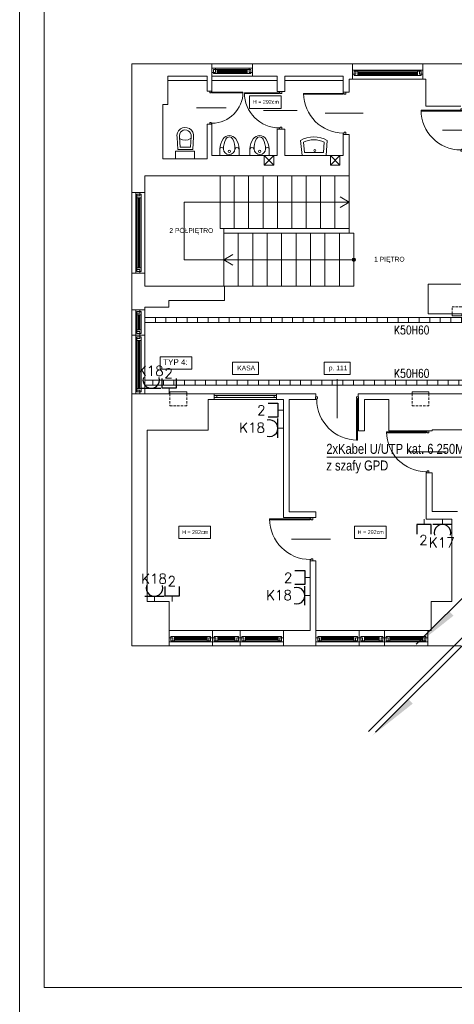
# Model space of a CAD drawing. Header units: millimetres. Extents: x 1468 to 6168, y 2353 to 26545.
# Tile 9 of 29: x 1668 to 2575, y 5358 to 7409. Entities that reach past the tile are written whole.
import ezdxf
from ezdxf.enums import TextEntityAlignment as Align

# ---------------------------------------------------------------- set-up
doc = ezdxf.new("R2010")
doc.units = ezdxf.units.MM
doc.linetypes.add('HIDDENX2', pattern=[19.05, 12.7, -6.35])
doc.layers.get('0').update_dxf_attribs({"lineweight": 0})
for name, color, linetype, lineweight in [('+ HYDRANTY', 7, 'Continuous', 0), ('+ INSTALACJE', 7, 'Continuous', 0), ('+ meble', 7, 'Continuous', 0), ('+ ściany', 7, 'Continuous', 0), ('+drugi plan', 7, 'Continuous', 0), ('+okna', 7, 'Continuous', 0), ('+schody', 7, 'Continuous', 0), ('+WENTYLACJA', 7, 'Continuous', 0), ('+widok', 7, 'Continuous', 0), ('E_korytka elektryka', 10, 'Continuous', 0), ('EL_GNIAZDKA', 10, 'Continuous', 30), ('EL_GNIAZDKA_TXT', 10, 'Continuous', 25), ('EL_PEL', 170, 'Continuous', 30), ('EL_PEL_TEKST', 170, 'Continuous', 25), ('elektryka', 10, 'Continuous', 30), ('opisy (model)', 7, 'Continuous', 0), ('SNW_TXT', 255, 'Continuous', 20), ('STRZAŁKI', 10, 'Continuous', 0)]:
    doc.layers.add(name, color=color, linetype=linetype, lineweight=lineweight)
doc.layers.add('EL_OBRAMOWANIE', color=80, linetype='Continuous', lineweight=0, plot=False)
doc.layers.add('EL_POMOC', color=10, linetype='Continuous', lineweight=0, plot=False)
doc.styles.add('BPLL Arial', font='arial.ttf', dxfattribs={"width": 0.8})
doc.styles.add('ROMANS', font='ROMANS', dxfattribs={"width": 0.7})
doc.styles.get("Standard").update_dxf_attribs({"font": 'arial.ttf'})

# ---------------------------------------------------------------- blocks, each defined once
blk = doc.blocks.new('Dw-u1')
at = {"color": 0}
for p, q in [((0.03, 0), (0.03, 0.94)), ((0.03, 0.94), (0.05, 0.94)), ((0.05, 0), (0.05, 0.94)), ((0.5, -0.47), (0.5, 0.43)), ((0.05, 0), (0, 0)), ((0, 0), (0, -0.06)), ((0.03, 0), (0.03, -0.02)), ((0.97, 0), (0.97, -0.02)), ((1, 0), (0.97, 0)), ((1, 0), (1, -0.06)), ((0.05, -0.06), (0, -0.06)), ((0.05, -0.02), (0.03, -0.02)), ((0.05, -0.02), (0.05, -0.06)), ((0.97, -0.02), (0.95, -0.02)), ((0.95, -0.02), (0.95, -0.06)), ((1, -0.06), (0.95, -0.06))]:
    blk.add_line(p, q, dxfattribs=at)
blk.add_arc((0.03, 0), 0.94, 0, 90, dxfattribs=at)
blk = doc.blocks.new('S1')
for points in [[(-0.193, 0.161), (-0.459, 0.18, 1.165978), (-0.445, -0.167), (-0.193, -0.152)], [(-0.246, 0.112), (-0.464, 0.129, 1.185658), (-0.452, -0.116), (-0.246, -0.103)]]:
    blk.add_lwpolyline(points, format="xyb", close=True)
blk.add_lwpolyline([(0, 0.196), (0, -0.196), (-0.161, -0.196), (-0.161, 0.196)], close=True)
blk.add_arc((-0.614, 0.005), 0.223, 330.7842, 30.3385)
blk = doc.blocks.new('S2')
for points in [[(0, -0.25), (0, 0.25), (-0.311, 0.277, 0.274723), (-0.311, -0.285)], [(-0.06, -0.196), (-0.06, 0.195), (-0.277, 0.214, 0.233916), (-0.278, -0.221)]]:
    blk.add_lwpolyline(points, format="xyb", close=True)
blk.add_circle((-0.104, 0.016), 0.0235)
blk = doc.blocks.new('WC1')
for p, q in [((-26.8, 0), (26.8, 0)), ((-26.8, 0), (-26.8, -18.1)), ((26.8, -18.1), (26.8, 0))]:
    blk.add_line(p, q)
blk.add_circle((-0.5, -11.5), 3.06)
for centre, radius, start, end in [((-21.8, -17.6), 4.99, 185.4459, 354.5541), ((22.5, -18.1), 49.2, 180, 215.1342), ((-0.8, -18.9), 16.1, 2.9785, 177.0215), ((43.9, -18.1), 60.7, 180, 207.0357), ((-52.3, -18.1), 67.6, 336.0923, 0), ((21.1, -16.7), 5.9, 193.603, 346.397), ((-21.9, -18.1), 48.7, 324.1623, 0), ((-0.1, -33.9), 21.6, 215.1341, 269.2965), ((-0.3, -40.6), 11.2, 207.0359, 273.1281), ((-0.1, -33.8), 21.7, 269.2966, 324.1624), ((-0.2, -41.1), 10.6, 273.128, 336.0924)]:
    blk.add_arc(centre, radius, start, end)

msp = doc.modelspace()

# ---------------------------------------------------------------- hatches: boundary and pattern name
at = {"layer": '+schody'}
h = msp.add_hatch(color=256, dxfattribs=at)
h.dxf.hatch_style = 1
h.paths.add_polyline_path([(2365, 6912.2, 0.414214), (2361.4, 6908.7), (2365, 6908.7)])
h.paths.add_polyline_path([(2365, 6908.7), (2361.4, 6908.7, 0.414214), (2365, 6905.1)])
h.paths.add_polyline_path([(2368.5, 6908.7, 0.414214), (2365, 6912.2), (2365, 6905.1, 0.414214)])
at = {"layer": 'E_korytka elektryka'}
h = msp.add_hatch(dxfattribs=at)
h.set_pattern_fill('ANSI31', color=170, scale=176, angle=765, style=0)
h.set_pattern_definition([(90, (5691.295, 16856.43), (-22, 1e-11), [])])
h.paths.add_polyline_path([(5510, 6788.7), (5510, 6777.7), (1929, 6777.7), (1929, 6788.7)])
h = msp.add_hatch(dxfattribs=at)
h.set_pattern_fill('ANSI31', color=10, scale=176, angle=765, style=0)
h.set_pattern_definition([(90, (5707.998, 16725.95), (-22, 1e-11), [])])
h.paths.add_polyline_path([(5510, 6658.2), (5510, 6647.2), (1929, 6647.2), (1929, 6658.2)])
at = {"layer": 'STRZAŁKI'}
for color, points in [(170, [(2572.7, 6167.4), (2563.8, 6176.3), (2487.5, 6100)]), (10, [(2487.8, 5984.3), (2478.9, 5993.2), (2402.6, 5917)])]:
    msp.add_hatch(color=color, dxfattribs=at).paths.add_polyline_path(points)

# ---------------------------------------------------------------- linework, layer by layer
at = {"layer": '+ HYDRANTY', "linetype": 'HIDDENX2', "ltscale": 0.4}
for p in [(2590, 6810.7), (2570, 6795.7)]:
    msp.add_line(p, (2570, 6810.7), dxfattribs=at)
at = {"layer": '+ HYDRANTY'}
msp.add_lwpolyline([(2590, 6795.7), (2570, 6795.7), (2570, 6791.7), (2590, 6791.7)], close=True, dxfattribs=at)
at = {"layer": '+ INSTALACJE', "linetype": 'HIDDENX2', "ltscale": 0.4}
for p, q in [((1981.5, 6629.7), (1981.5, 6604.7)), ((2016.5, 6629.7), (2016.5, 6604.7)), ((2486.5, 6629.7), (2486.5, 6604.7)), ((2521.5, 6629.7), (2521.5, 6604.7)), ((1981.5, 6604.7), (2016.5, 6604.7)), ((2486.5, 6604.7), (2521.5, 6604.7))]:
    msp.add_line(p, q, dxfattribs=at)
at = {"layer": '+ INSTALACJE'}
for points in [[(1981.5, 6629.7), (2016.5, 6629.7), (2016.5, 6633.7), (1981.5, 6633.7)], [(2486.5, 6629.7), (2521.5, 6629.7), (2521.5, 6633.7), (2486.5, 6633.7)]]:
    msp.add_lwpolyline(points, close=True, dxfattribs=at)
at = {"layer": '+ ściany'}
for p, q in [((1902, 7316.7), (1902, 7048.7)), ((1902, 7316.7), (2069, 7316.7)), ((2069, 7290.7), (2069, 7316.7)), ((2154, 7316.7), (2362, 7316.7)), ((2154, 7290.7), (2154, 7316.7)), ((2362, 7284.7), (2362, 7316.7)), ((2509, 7316.7), (2721, 7316.7)), ((2509, 7284.7), (2509, 7316.7)), ((1977, 7231.7), (1977, 7290.7)), ((2059, 7290.7), (1977, 7290.7)), ((2059, 7259.7), (2059, 7290.7)), ((2069, 7259.7), (2069, 7290.7)), ((2205, 7290.7), (2154, 7290.7)), ((2205, 7258.7), (2205, 7290.7)), ((2221, 7258.7), (2221, 7290.7)), ((2343, 7290.7), (2221, 7290.7)), ((2343, 7257.7), (2343, 7290.7)), ((2355, 7257.7), (2355, 7284.7)), ((2355, 7284.7), (2362, 7284.7)), ((2509, 7284.7), (2515, 7284.7)), ((2515, 7284.7), (2515, 7228.7)), ((2069, 7259.7), (2059, 7259.7)), ((2221, 7258.7), (2205, 7258.7)), ((2343, 7257.7), (2355, 7257.7)), ((1967, 7118.7), (1967, 7231.7)), ((1977, 7231.7), (1967, 7231.7)), ((2515, 7228.7), (2588, 7228.7)), ((2059, 7118.7), (2059, 7190.7)), ((2069, 7190.7), (2059, 7190.7)), ((2069, 7125.7), (2069, 7190.7)), ((2205, 7125.7), (2205, 7180.7)), ((2221, 7180.7), (2205, 7180.7)), ((2221, 7125.7), (2221, 7180.7)), ((2343, 7169.7), (2355, 7169.7)), ((2343, 7125.7), (2343, 7169.7)), ((2355, 7083.7), (2355, 7169.7)), ((2059, 7118.7), (1967, 7118.7)), ((2205, 7125.7), (2069, 7125.7)), ((2343, 7125.7), (2221, 7125.7)), ((1929, 7083.7), (1929, 7048.7)), ((1929, 7083.7), (2355, 7083.7)), ((1929, 7048.7), (1902, 7048.7)), ((1902, 6880.7), (1902, 6804.7)), ((1929, 6880.7), (1902, 6880.7)), ((1929, 6880.7), (1929, 6853.7)), ((1929, 6853.7), (2095, 6853.7)), ((2095, 6853.7), (2095, 6823.7)), ((2520, 6857.7), (2588, 6857.7)), ((2520, 6795.7), (2520, 6857.7)), ((1929, 6809.7), (1979, 6809.7)), ((1929, 6804.7), (1929, 6809.7)), ((1979, 6809.7), (1979, 6823.7)), ((1979, 6823.7), (2095, 6823.7)), ((1929, 6804.7), (1902, 6804.7)), ((2520, 6795.7), (2889, 6795.7)), ((1902, 6629.7), (1902, 6104.7)), ((1902, 6629.7), (2074, 6629.7)), ((2074, 6629.7), (2074, 6617.7)), ((2204, 6629.7), (2204, 6617.7)), ((2204, 6629.7), (2286, 6629.7)), ((2285, 6623.1), (2285, 6617.7)), ((2286, 6623.1), (2285, 6623.1)), ((2286, 6629.7), (2286, 6623.1)), ((2374, 6629.7), (2374, 6623.1)), ((2374, 6629.7), (2729, 6629.7)), ((2375, 6623.1), (2374, 6623.1)), ((2375, 6623.1), (2375, 6552.7)), ((2061, 6617.7), (2061, 6553.7)), ((2061, 6617.7), (2074, 6617.7)), ((2204, 6617.7), (2218, 6617.7)), ((2218, 6617.7), (2218, 6371.7)), ((2230, 6617.7), (2230, 6383.7)), ((2230, 6617.7), (2285, 6617.7)), ((2387, 6617.7), (2387, 6552.7)), ((2387, 6617.7), (2438, 6617.7)), ((2438, 6617.7), (2438, 6552.7)), ((1934, 6553.7), (1934, 6196.7)), ((1934, 6553.7), (2061, 6553.7)), ((2375, 6552.7), (2387, 6552.7)), ((2438, 6552.7), (2528, 6552.7)), ((2660, 6554.7), (2528, 6554.7)), ((2528, 6552.7), (2528, 6554.7)), ((2516, 6368.7), (2516, 6464.7)), ((2516, 6464.7), (2528, 6464.7)), ((2528, 6384.7), (2528, 6464.7)), ((2230, 6383.7), (2286, 6383.7)), ((2286, 6371.7), (2286, 6383.7)), ((2581, 6384.7), (2528, 6384.7)), ((2218, 6371.7), (2286, 6371.7)), ((2516, 6368.7), (2569, 6368.7)), ((2569, 6368.7), (2569, 6196.7)), ((2274, 6281.7), (2274, 6136.7)), ((2286, 6281.7), (2274, 6281.7)), ((2286, 6281.7), (2286, 6104.7)), ((1934, 6196.7), (1980, 6196.7)), ((1980, 6196.7), (1980, 6104.7)), ((2526, 6196.7), (2569, 6196.7)), ((2526, 6196.7), (2526, 6136.7)), ((2218, 6104.7), (2218, 6136.7)), ((2218, 6136.7), (2274, 6136.7)), ((2519, 6136.7), (2519, 6104.7)), ((2519, 6136.7), (2526, 6136.7)), ((1902, 6104.7), (1980, 6104.7)), ((2218, 6104.7), (2286, 6104.7)), ((2519, 6104.7), (2588, 6104.7))]:
    msp.add_line(p, q, dxfattribs=at)
at = {"layer": '+drugi plan'}
for p, q in [((2011.5, 6908.7), (2011.5, 7028.7)), ((2086, 7028.7), (2011.5, 7028.7)), ((2094, 6908.7), (2011.5, 6908.7))]:
    msp.add_line(p, q, dxfattribs=at)
at = {"layer": '+okna'}
for p, q in [((2069, 7316.7), (2154, 7316.7)), ((2154, 7307.6), (2069, 7307.6)), ((2080.1, 7305.1), (2142.9, 7305.1)), ((2142.9, 7302.6), (2080.1, 7302.6)), ((2142.9, 7300.6), (2080.1, 7300.6)), ((2362, 7316.7), (2509, 7316.7)), ((2501.7, 7303.6), (2362, 7303.6)), ((2373.1, 7301.1), (2497.9, 7301.1)), ((2069, 7290.7), (2154, 7290.7)), ((2142.9, 7298.6), (2080.1, 7298.6)), ((2080.1, 7296.3), (2150.4, 7296.3)), ((2362, 7284.7), (2509, 7284.7)), ((2497.9, 7298.6), (2373.1, 7298.6)), ((2497.9, 7296.6), (2373.1, 7296.6)), ((2497.9, 7294.6), (2373.1, 7294.6)), ((2373.1, 7292.3), (2497.9, 7292.3)), ((1902, 6880.7), (1902, 7048.7)), ((1910.1, 7041.4), (1910.1, 6888)), ((1912.6, 6891.8), (1912.6, 7037.6)), ((1915.1, 7037.6), (1915.1, 6891.8)), ((1917.1, 7037.6), (1917.1, 6891.8)), ((1919.1, 7037.6), (1919.1, 6891.8)), ((1921.4, 6891.8), (1921.4, 7037.6)), ((1929, 6880.7), (1929, 7048.7)), ((1902, 6629.7), (1902, 6804.7)), ((1910.1, 6751.7), (1910.1, 6797.4)), ((1912.6, 6799.6), (1912.6, 6762.8)), ((1915.1, 6762.8), (1915.1, 6793.6)), ((1917.1, 6762.8), (1917.1, 6793.6)), ((1919.1, 6762.8), (1919.1, 6793.6)), ((1921.4, 6799.6), (1921.4, 6762.8)), ((1929, 6629.7), (1929, 6804.7)), ((1902, 6751.7), (1929, 6751.7)), ((1910.1, 6744.4), (1910.1, 6637)), ((1912.6, 6640.8), (1912.6, 6740.6)), ((1915.1, 6740.6), (1915.1, 6640.8)), ((1917.1, 6740.6), (1917.1, 6640.8)), ((1919.1, 6740.6), (1919.1, 6640.8)), ((1921.4, 6640.8), (1921.4, 6740.6)), ((2074, 6629.7), (2204, 6629.7)), ((2074, 6625.7), (2204, 6625.7)), ((2079, 6625.7), (2079, 6621.7)), ((2199, 6625.7), (2199, 6621.7)), ((2074, 6621.7), (2204, 6621.7)), ((2074, 6617.7), (2204, 6617.7)), ((2218, 6136.7), (1980, 6136.7)), ((2070, 6136.7), (2070, 6104.7)), ((2128, 6104.7), (2128, 6136.7)), ((2286, 6136.7), (2519, 6136.7)), ((2376, 6104.7), (2376, 6136.7)), ((2429, 6104.7), (2429, 6136.7)), ((1985.1, 6124.1), (2058.9, 6124.1)), ((1985.1, 6115.3), (2058.9, 6115.3)), ((2062.7, 6112.8), (1987.3, 6112.8)), ((2058.9, 6121.8), (1991.1, 6121.8)), ((2058.9, 6119.8), (1991.1, 6119.8)), ((2058.9, 6117.8), (1991.1, 6117.8)), ((2077.3, 6112.8), (2120.7, 6112.8)), ((2116.9, 6124.1), (2081.1, 6124.1)), ((2081.1, 6121.8), (2116.9, 6121.8)), ((2081.1, 6119.8), (2116.9, 6119.8)), ((2081.1, 6117.8), (2116.9, 6117.8)), ((2116.9, 6115.3), (2081.1, 6115.3)), ((2135.3, 6112.8), (2210.7, 6112.8)), ((2212.9, 6124.1), (2139.1, 6124.1)), ((2139.1, 6121.8), (2206.9, 6121.8)), ((2139.1, 6119.8), (2206.9, 6119.8)), ((2139.1, 6117.8), (2206.9, 6117.8)), ((2212.9, 6115.3), (2139.1, 6115.3)), ((2291.1, 6124.1), (2364.9, 6124.1)), ((2291.1, 6115.3), (2364.9, 6115.3)), ((2368.7, 6112.8), (2293.3, 6112.8)), ((2364.9, 6121.8), (2297.1, 6121.8)), ((2364.9, 6119.8), (2297.1, 6119.8)), ((2364.9, 6117.8), (2297.1, 6117.8)), ((2383.3, 6112.8), (2421.7, 6112.8)), ((2422.9, 6124.1), (2387.1, 6124.1)), ((2387.1, 6121.8), (2417.9, 6121.8)), ((2387.1, 6119.8), (2417.9, 6119.8)), ((2387.1, 6117.8), (2417.9, 6117.8)), ((2422.9, 6115.3), (2387.1, 6115.3)), ((2436.3, 6112.8), (2511.7, 6112.8)), ((2513.9, 6124.1), (2440.1, 6124.1)), ((2440.1, 6121.8), (2507.9, 6121.8)), ((2440.1, 6119.8), (2507.9, 6119.8)), ((2440.1, 6117.8), (2507.9, 6117.8)), ((2513.9, 6115.3), (2440.1, 6115.3)), ((2218, 6104.7), (1980, 6104.7)), ((2286, 6104.7), (2519, 6104.7))]:
    msp.add_line(p, q, dxfattribs=at)
for points in [[(2076.3, 7298.8), (2069, 7298.8), (2069, 7307.6), (2076.3, 7307.6)], [(2072.6, 7296.3), (2080.1, 7296.3), (2080.1, 7305.1), (2072.6, 7305.1)], [(2150.4, 7296.3), (2142.9, 7296.3), (2142.9, 7305.1), (2150.4, 7305.1)], [(2146.7, 7298.8), (2154, 7298.8), (2154, 7307.6), (2146.7, 7307.6)], [(2369.3, 7294.8), (2362, 7294.8), (2362, 7303.6), (2369.3, 7303.6)], [(2365.6, 7292.3), (2373.1, 7292.3), (2373.1, 7301.1), (2365.6, 7301.1)], [(2505.4, 7292.3), (2497.9, 7292.3), (2497.9, 7301.1), (2505.4, 7301.1)], [(2501.7, 7294.8), (2509, 7294.8), (2509, 7303.6), (2501.7, 7303.6)], [(2147.6, 7249.9), (2213.5, 7249.9), (2213.5, 7223.7), (2147.6, 7223.7)], [(1918.9, 7041.4), (1918.9, 7048.7), (1910.1, 7048.7), (1910.1, 7041.4)], [(1921.4, 7045.1), (1921.4, 7037.6), (1912.6, 7037.6), (1912.6, 7045.1)], [(1921.4, 6884.3), (1921.4, 6891.8), (1912.6, 6891.8), (1912.6, 6884.3)], [(1918.9, 6888), (1918.9, 6880.7), (1910.1, 6880.7), (1910.1, 6888)], [(1918.9, 6797.4), (1918.9, 6804.7), (1910.1, 6804.7), (1910.1, 6797.4)], [(1921.4, 6801.1), (1921.4, 6793.6), (1912.6, 6793.6), (1912.6, 6801.1)], [(1918.9, 6759), (1918.9, 6751.7), (1910.1, 6751.7), (1910.1, 6759)], [(1918.9, 6744.4), (1918.9, 6751.7), (1910.1, 6751.7), (1910.1, 6744.4)], [(1921.4, 6755.3), (1921.4, 6762.8), (1912.6, 6762.8), (1912.6, 6755.3)], [(1921.4, 6748.1), (1921.4, 6740.6), (1912.6, 6740.6), (1912.6, 6748.1)], [(1918.9, 6637), (1918.9, 6629.7), (1910.1, 6629.7), (1910.1, 6637)], [(1921.4, 6633.3), (1921.4, 6640.8), (1912.6, 6640.8), (1912.6, 6633.3)], [(2000.1, 6354), (2066, 6354), (2066, 6327.9), (2000.1, 6327.9)], [(2366.2, 6354), (2432.1, 6354), (2432.1, 6327.9), (2366.2, 6327.9)], [(1987.3, 6121.6), (1980, 6121.6), (1980, 6112.8), (1987.3, 6112.8)], [(1983.6, 6124.1), (1991.1, 6124.1), (1991.1, 6115.3), (1983.6, 6115.3)], [(2066.4, 6124.1), (2058.9, 6124.1), (2058.9, 6115.3), (2066.4, 6115.3)], [(2062.7, 6121.6), (2070, 6121.6), (2070, 6112.8), (2062.7, 6112.8)], [(2077.3, 6121.6), (2070, 6121.6), (2070, 6112.8), (2077.3, 6112.8)], [(2073.6, 6124.1), (2081.1, 6124.1), (2081.1, 6115.3), (2073.6, 6115.3)], [(2124.4, 6124.1), (2116.9, 6124.1), (2116.9, 6115.3), (2124.4, 6115.3)], [(2120.7, 6121.6), (2128, 6121.6), (2128, 6112.8), (2120.7, 6112.8)], [(2135.3, 6121.6), (2128, 6121.6), (2128, 6112.8), (2135.3, 6112.8)], [(2131.6, 6124.1), (2139.1, 6124.1), (2139.1, 6115.3), (2131.6, 6115.3)], [(2214.4, 6124.1), (2206.9, 6124.1), (2206.9, 6115.3), (2214.4, 6115.3)], [(2210.7, 6121.6), (2218, 6121.6), (2218, 6112.8), (2210.7, 6112.8)], [(2293.3, 6121.6), (2286, 6121.6), (2286, 6112.8), (2293.3, 6112.8)], [(2289.6, 6124.1), (2297.1, 6124.1), (2297.1, 6115.3), (2289.6, 6115.3)], [(2372.4, 6124.1), (2364.9, 6124.1), (2364.9, 6115.3), (2372.4, 6115.3)], [(2368.7, 6121.6), (2376, 6121.6), (2376, 6112.8), (2368.7, 6112.8)], [(2383.3, 6121.6), (2376, 6121.6), (2376, 6112.8), (2383.3, 6112.8)], [(2379.6, 6124.1), (2387.1, 6124.1), (2387.1, 6115.3), (2379.6, 6115.3)], [(2425.4, 6124.1), (2417.9, 6124.1), (2417.9, 6115.3), (2425.4, 6115.3)], [(2421.7, 6121.6), (2429, 6121.6), (2429, 6112.8), (2421.7, 6112.8)], [(2436.3, 6121.6), (2429, 6121.6), (2429, 6112.8), (2436.3, 6112.8)], [(2432.6, 6124.1), (2440.1, 6124.1), (2440.1, 6115.3), (2432.6, 6115.3)], [(2515.4, 6124.1), (2507.9, 6124.1), (2507.9, 6115.3), (2515.4, 6115.3)], [(2511.7, 6121.6), (2519, 6121.6), (2519, 6112.8), (2511.7, 6112.8)]]:
    msp.add_lwpolyline(points, close=True, dxfattribs=at)
for points in [[(1918.9, 7048.7), (1910.1, 7048.7)], [(1918.9, 6880.7), (1910.1, 6880.7)], [(1918.9, 6629.7), (1910.1, 6629.7)], [(2128, 6121.6), (2128, 6112.8)]]:
    msp.add_lwpolyline(points, dxfattribs=at)
at = {"layer": '+schody'}
for p, q in [((2086, 6973.7), (2086, 7083.7)), ((2115.8, 7083.7), (2115.8, 6973.7)), ((2145.7, 7083.7), (2145.7, 6973.7)), ((2175.6, 7083.7), (2175.6, 6973.7)), ((2205.5, 7083.7), (2205.5, 6973.7)), ((2235.4, 7083.7), (2235.4, 6973.7)), ((2265.3, 7083.7), (2265.3, 6973.7)), ((2295.2, 7083.7), (2295.2, 6973.7)), ((2325.1, 7083.7), (2325.1, 6973.7)), ((2355, 6963.7), (2355, 7083.7)), ((2355, 7028.7), (2336.4, 7039.9)), ((2355, 7028.7), (2086, 7028.7)), ((2355, 7028.7), (2336.4, 7017.4)), ((2086, 6973.7), (2355, 6973.7)), ((2094, 6973.7), (2094, 6853.7)), ((2094, 6963.7), (2365, 6963.7)), ((2124.1, 6963.7), (2124.1, 6853.7)), ((2154.2, 6963.7), (2154.2, 6853.7)), ((2184.3, 6963.7), (2184.3, 6853.7)), ((2214.4, 6963.7), (2214.4, 6853.7)), ((2244.5, 6963.7), (2244.5, 6853.7)), ((2274.6, 6963.7), (2274.6, 6853.7)), ((2304.7, 6963.7), (2304.7, 6853.7)), ((2334.8, 6963.7), (2334.8, 6853.7)), ((2365, 6853.7), (2365, 6963.7)), ((2094, 6908.7), (2112.5, 6919.9)), ((2094, 6908.7), (2365, 6908.7)), ((2094, 6908.7), (2112.5, 6897.4)), ((2095, 6853.7), (2365, 6853.7))]:
    msp.add_line(p, q, dxfattribs=at)
msp.add_circle((2365, 6908.7), 3.54, dxfattribs=at)
for p in [(2115.8, 7028.7), (2145.7, 7028.7), (2175.6, 7028.7), (2205.5, 7028.7), (2235.4, 7028.7), (2265.3, 7028.7), (2295.2, 7028.7), (2325.1, 7028.7)]:
    msp.add_point(p, dxfattribs=at)
at = {"layer": '+WENTYLACJA'}
for points in [[(2198, 7125.7), (2178, 7125.7), (2178, 7105.7), (2198, 7105.7)], [(2336, 7125.7), (2316, 7125.7), (2316, 7105.7), (2336, 7105.7)]]:
    msp.add_lwpolyline(points, close=True, dxfattribs=at)
for points in [[(2178, 7105.7), (2198, 7125.7), (2178, 7125.7), (2198, 7105.7)], [(2316, 7105.7), (2336, 7125.7), (2316, 7125.7), (2336, 7105.7)]]:
    msp.add_lwpolyline(points, dxfattribs=at)
at = {"layer": '+widok'}
for p, q in [((2059, 7281.7), (1977, 7281.7)), ((2205, 7281.7), (2069, 7281.7)), ((2343, 7281.7), (2221, 7281.7))]:
    msp.add_line(p, q, dxfattribs=at)
at = {"layer": 'E_korytka elektryka', "color": 170}
msp.add_lwpolyline([(5510, 6788.7), (5510, 6777.7), (1929, 6777.7), (1929, 6788.7)], close=True, dxfattribs=at)
at = {"layer": 'E_korytka elektryka', "color": 10}
msp.add_lwpolyline([(5510, 6658.2), (5510, 6647.2), (1929, 6647.2), (1929, 6658.2)], close=True, dxfattribs=at)
at = {"layer": 'EL_GNIAZDKA', "color": 10}
for p, q in [((1922.7, 6640.9), (1962.7, 6640.9)), ((2206.7, 6537.8), (2206.7, 6577.8)), ((2569.8, 6357.4), (2529.9, 6357.4)), ((2262.7, 6189.2), (2262.7, 6229.1)), ((1929.4, 6207.9), (1969.4, 6207.9))]:
    msp.add_line(p, q, dxfattribs=at)
for centre, start, end in [((1942.6, 6658.2), 162.6624, 17.3376), ((2189.4, 6557.8), 252.6633, 107.3376), ((2549.9, 6340.1), 342.6624, 197.3376), ((1949.3, 6225.2), 162.6624, 17.3376), ((2245.4, 6209.2), 252.6633, 107.3376)]:
    msp.add_arc(centre, 17.3, start, end, dxfattribs=at)
at = {"layer": 'EL_OBRAMOWANIE', "color": 1}
for points in [[(1668.2, 11263.1), (1668.2, 5323.1), (6168.2, 5323.1), (6168.2, 11263.1)], [(1719.5, 5393.4), (6116.2, 5393.4), (6116.2, 11190.8), (1719.5, 11190.8)]]:
    msp.add_lwpolyline(points, close=True, dxfattribs=at)
at = {"layer": 'EL_PEL', "color": 170}
for points in [[(1994.4, 6661.3), (1994.4, 6640.9), (1965.1, 6640.9), (1965.1, 6661.3)], [(2186.3, 6610.3), (2206.7, 6610.3), (2206.7, 6580.9), (2186.3, 6580.9)], [(2526, 6337), (2526, 6357.4), (2496.7, 6357.4), (2496.7, 6337)], [(2242.3, 6261.6), (2262.7, 6261.6), (2262.7, 6232.3), (2242.3, 6232.3)], [(2001.1, 6228.3), (2001.1, 6207.9), (1971.8, 6207.9), (1971.8, 6228.3)]]:
    msp.add_lwpolyline(points, dxfattribs=at)
at = {"layer": 'EL_POMOC', "color": 1}
for p, q in [((1979.7, 6629.7), (1979.7, 6640.9)), ((2206.7, 6595.6), (2218, 6595.6)), ((2206.7, 6557.8), (2218, 6557.8)), ((2511.4, 6357.4), (2511.4, 6368.7)), ((2549.9, 6357.4), (2549.9, 6368.7)), ((2262.7, 6246.9), (2274, 6246.9)), ((1949.4, 6196.7), (1949.4, 6207.9)), ((1986.5, 6196.7), (1986.5, 6207.9)), ((2262.7, 6209.2), (2274, 6209.2))]:
    msp.add_line(p, q, dxfattribs=at)
at = {"layer": 'opisy (model)', "color": 4}
msp.add_lwpolyline([(1961.1, 6706.8), (2026.9, 6706.8), (2026.9, 6680.6), (1961.1, 6680.6)], close=True, dxfattribs=at)
at = {"layer": 'opisy (model)'}
for points in [[(2111.8, 6695.6), (2166.1, 6695.6), (2166.1, 6670), (2111.8, 6670)], [(2302.8, 6695.6), (2357.1, 6695.6), (2357.1, 6670), (2302.8, 6670)]]:
    msp.add_lwpolyline(points, close=True, dxfattribs=at)
at = {"layer": 'STRZAŁKI', "color": 170}
for p, q in [((2495.3, 6107.9), (3191.1, 6803.6)), ((2716.7, 6497.9), (2309, 6497.9))]:
    msp.add_line(p, q, dxfattribs=at)
at = {"layer": 'STRZAŁKI', "color": 10}
for p, q in [((2395.5, 5926.5), (3091.2, 6622.2)), ((2410.5, 5924.8), (3106.2, 6620.6))]:
    msp.add_line(p, q, dxfattribs=at)

# ---------------------------------------------------------------- block references
at = {"layer": '+ meble'}
for name, p, xscale, yscale, zscale, rotation in [('S1', (2013, 7118.7), 100, 100, 100, 270), ('WC1', (2105.6, 7125.7), -0.7463038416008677, 0.7463038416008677, 0.7463038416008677, 180), ('WC1', (2168.4, 7125.7), 0.7463038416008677, 0.7463038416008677, 0.7463038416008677, 180), ('S2', (2282, 7125.7), 100, 100, 100, 270)]:
    msp.add_blockref(name, p, dxfattribs=dict(at, xscale=xscale, yscale=yscale, zscale=zscale, rotation=rotation))
at = {"layer": '+okna'}
for p, xscale, yscale, zscale, rotation in [((2069, 7259.7), 68.97069426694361, 68.97069426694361, 68.97069426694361, 270), ((2210, 7258.7), -78, 78, 78, 90), ((2343, 7257.7), -88.00000000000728, 88.00000000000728, 88.00000000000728, 90), ((2588, 7222.7), -88.00000000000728, 88.00000000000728, 88.00000000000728, 90), ((2375, 6617.7), 90.00000000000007, 90.00000000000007, 90.00000000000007, 180), ((2516, 6552.7), -88.00000000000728, 88.00000000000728, 88.00000000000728, 90), ((2274, 6371.7), -90, 90, 90, 90)]:
    msp.add_blockref('Dw-u1', p, dxfattribs=dict(at, xscale=xscale, yscale=yscale, zscale=zscale, rotation=rotation))

# ---------------------------------------------------------------- texts
at = {"layer": '+okna', "attachment_point": 1}
for s, insert, char_height in [('H = 292cm', (2154.5, 7241.4), 8), ('2 PÓŁPIĘTRO', (1980.4, 6974.5), 10), ('1 PIĘTRO', (2407.3, 6914.8), 10), ('H = 292cm', (2006.9, 6345.5), 8), ('H = 292cm', (2373.1, 6345.5), 8)]:
    msp.add_mtext_dynamic_manual_height_columns(s, width=108.332, gutter_width=12.5, heights=[0], dxfattribs=dict(at, insert=insert, char_height=char_height))
at = {"layer": 'EL_GNIAZDKA_TXT', "color": 10, "style": 'ROMANS'}
for s, p in [('K18', (1941.6, 6677.4)), ('K17', (2548.4, 6319.7)), ('K18', (1948.4, 6244.4))]:
    msp.add_text(s, height=20.48, dxfattribs=at).set_placement(p, align=Align.MIDDLE_CENTER)
for p in [(2179.7, 6548.7), (2235.7, 6200.1)]:
    msp.add_text('K18', height=20.48, dxfattribs=at).set_placement(p, align=Align.RIGHT)
at = {"layer": 'EL_PEL_TEKST', "color": 170, "style": 'ROMANS'}
for p in [(1978.7, 6672.2), (2510.2, 6325), (1985.4, 6239.2)]:
    msp.add_text('2', height=20.5, dxfattribs=at).set_placement(p, align=Align.MIDDLE_CENTER)
for p in [(2180.8, 6584.9), (2236.8, 6236.2)]:
    msp.add_text('2', height=20.5, dxfattribs=at).set_placement(p, align=Align.RIGHT)
at = {"layer": 'elektryka', "color": 170, "insert": (2307.6, 6525.3), "char_height": 20.8, "width": 1035.315, "attachment_point": 1, "style": 'BPLL Arial'}
msp.add_mtext('2xKabel U/UTP kat. 6 250MHz LSZH\\Pz szafy GPD', dxfattribs=at)
at = {"layer": 'opisy (model)', "color": 4, "insert": (1967.4, 6701.6), "char_height": 12, "attachment_point": 1}
msp.add_mtext_dynamic_manual_height_columns('TYP 4:', width=108.332, gutter_width=12.5, heights=[0], dxfattribs=at)
at = {"layer": 'opisy (model)', "char_height": 10, "attachment_point": 1}
for s, insert in [('KASA', (2121.9, 6688.2)), ('p. 111', (2312.8, 6688.4))]:
    msp.add_mtext_dynamic_manual_height_columns(s, width=108.332, gutter_width=12.5, heights=[0], dxfattribs=dict(at, insert=insert))
at = {"layer": 'SNW_TXT', "color": 170, "insert": (2448.9, 6771), "char_height": 17.486, "width": 2041.995, "attachment_point": 1}
msp.add_mtext('{\\Fsimplex|c238;\\W0.8;K50H60 }', dxfattribs=at)
at = {"layer": 'SNW_TXT', "color": 10, "insert": (2448.9, 6680.6), "char_height": 17.486, "width": 2041.995, "attachment_point": 1}
msp.add_mtext('{\\Fsimplex|c238;\\W0.8;K50H60 }', dxfattribs=at)

doc.saveas('drawing.dxf')
